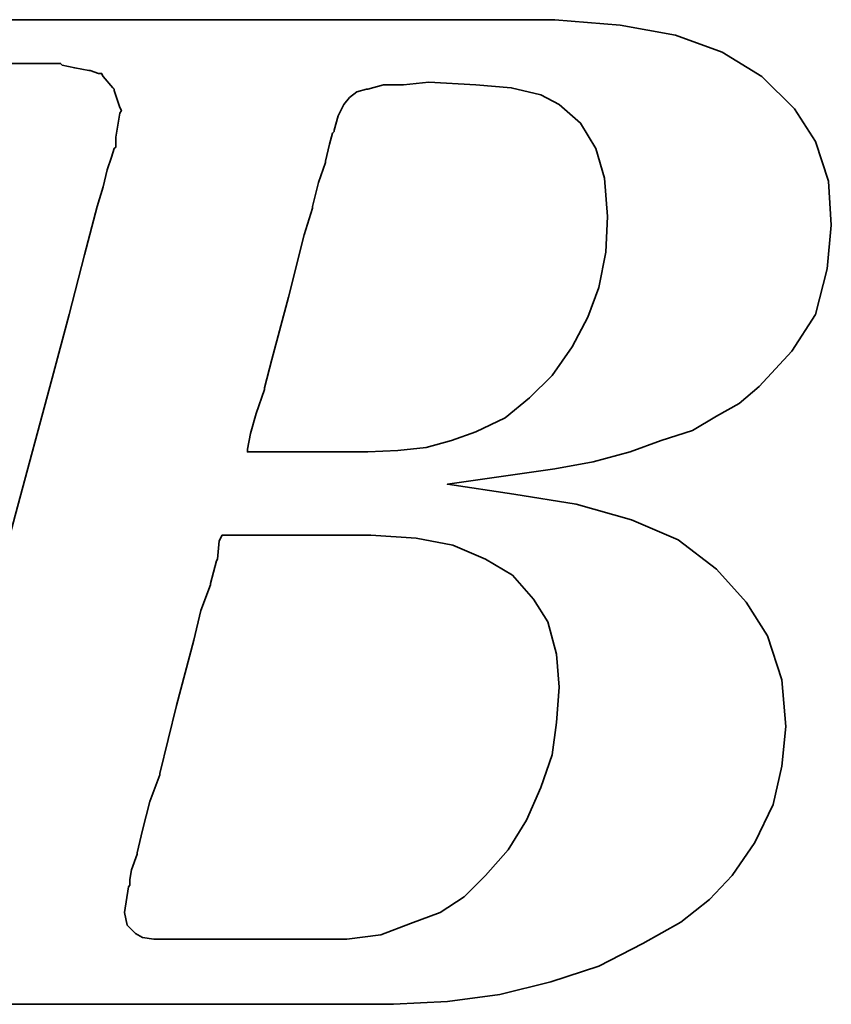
# Model space of a CAD drawing. Header units: inches. Extents: x 12 to 123, y 26 to 90.
# Tile 30 of 47: x 96.28 to 97.76, y 55.9 to 57.7. Entities that reach past the tile are written whole.
import ezdxf

# ---------------------------------------------------------------- set-up
doc = ezdxf.new("R2010")
doc.units = ezdxf.units.IN
doc.header["$LTSCALE"] = 0.1
doc.layers.add('DIM', color=4, linetype='Continuous')
doc.layers.add('layer 1', color=7, linetype='Continuous')

# ---------------------------------------------------------------- blocks, each defined once
blk = doc.blocks.new('TBI MOTION logo(完整正式版)')
at = {"layer": 'layer 1', "color": 22, "lineweight": 35}
for points, knots in [([(-64.65375, -6.86375), (-64.65375, -6.86375), (-64.84375, -7.29625), (-64.84375, -7.29625), (-64.84375, -7.29625), (-64.84375, -7.29625), (-64.86875, -7.34375), (-64.86875, -7.34375), (-64.86875, -7.34375), (-64.86875, -7.34375), (-64.86875, -7.36875), (-64.86875, -7.36875), (-64.86875, -7.36875), (-64.86875, -7.36875), (-65.15375, -7.65375), (-65.15375, -7.65375), (-65.15375, -7.65375), (-65.15375, -7.65375), (-65.17875, -7.65375), (-65.17875, -7.65375), (-65.17875, -7.65375), (-65.17875, -7.65375), (-65.20375, -7.67875), (-65.20375, -7.67875), (-65.20375, -7.67875), (-65.20375, -7.67875), (-65.58875, -7.87125), (-65.58875, -7.87125), (-65.58875, -7.87125), (-65.58875, -7.87125), (-65.63375, -7.87125), (-65.63375, -7.87125), (-65.63375, -7.87125), (-65.63375, -7.87125), (-65.65875, -7.89375), (-65.65875, -7.89375), (-65.65875, -7.89375), (-65.65875, -7.89375), (-66.09375, -7.94375), (-66.09375, -7.94375), (-66.09375, -7.94375), (-66.09375, -7.94375), (-66.11375, -7.94375), (-66.11375, -7.94375), (-66.11375, -7.94375), (-66.11375, -7.94375), (-66.16375, -7.94375), (-66.16375, -7.94375), (-66.16375, -7.94375), (-66.16375, -7.94375), (-66.30875, -7.94375), (-66.30875, -7.94375), (-66.30875, -7.94375), (-66.30875, -7.94375), (-66.69375, -7.94375), (-66.69375, -7.94375), (-66.69375, -7.94375), (-66.69375, -7.94375), (-67.07375, -7.94375), (-67.07375, -7.94375), (-67.07375, -7.94375), (-67.07375, -7.94375), (-67.12375, -7.94375), (-67.12375, -7.94375), (-67.12375, -7.94375), (-67.12375, -7.94375), (-67.12375, -7.96625), (-67.12375, -7.96625), (-67.12375, -7.96625), (-67.12375, -7.96625), (-67.14875, -7.99125), (-67.14875, -7.99125), (-67.14875, -7.99125), (-67.14875, -7.99125), (-67.24375, -8.34875), (-67.24375, -8.34875), (-67.24375, -8.34875), (-67.24375, -8.34875), (-67.31375, -8.68625), (-67.31375, -8.68625), (-67.31375, -8.68625), (-67.31375, -8.68625), (-67.26875, -8.68625), (-67.26875, -8.68625), (-67.26875, -8.68625), (-67.26875, -8.68625), (-67.07375, -8.68625), (-67.07375, -8.68625), (-67.07375, -8.68625), (-67.07375, -8.68625), (-66.54875, -8.68625), (-66.54875, -8.68625), (-66.54875, -8.68625), (-66.54875, -8.68625), (-65.82625, -8.68625), (-65.82625, -8.68625), (-65.82625, -8.68625), (-65.82625, -8.68625), (-65.01375, -8.68625), (-65.01375, -8.68625), (-65.01375, -8.68625), (-65.01375, -8.68625), (-64.05375, -8.68625), (-64.05375, -8.68625), (-64.05375, -8.68625), (-64.05375, -8.68625), (-62.08375, -8.68625), (-62.08375, -8.68625), (-62.08375, -8.68625), (-62.08375, -8.68625), (-60.06875, -8.68625), (-60.06875, -8.68625), (-60.06875, -8.68625), (-60.06875, -8.68625), (-59.10875, -8.68625), (-59.10875, -8.68625), (-59.10875, -8.68625), (-59.10875, -8.68625), (-58.29375, -8.68625), (-58.29375, -8.68625), (-58.29375, -8.68625), (-58.29375, -8.68625), (-57.57375, -8.68625), (-57.57375, -8.68625), (-57.57375, -8.68625), (-57.57375, -8.68625), (-57.04875, -8.68625), (-57.04875, -8.68625), (-57.04875, -8.68625), (-57.04875, -8.68625), (-56.85375, -8.68625), (-56.85375, -8.68625), (-56.85375, -8.68625), (-56.85375, -8.68625), (-56.70875, -8.68625), (-56.70875, -8.68625), (-56.70875, -8.68625), (-56.70875, -8.68625), (-56.61375, -8.68625), (-56.61375, -8.68625), (-56.61375, -8.68625), (-56.61375, -8.68625), (-56.56875, -8.68625), (-56.56875, -8.68625), (-56.56875, -8.68625), (-56.56875, -8.68625), (-55.65375, -8.63875), (-55.65375, -8.63875), (-55.65375, -8.63875), (-55.65375, -8.63875), (-54.76875, -8.51875), (-54.76875, -8.51875), (-54.76875, -8.51875), (-54.76875, -8.51875), (-53.90375, -8.30375), (-53.90375, -8.30375), (-53.90375, -8.30375), (-53.90375, -8.30375), (-53.08875, -8.03875), (-53.08875, -8.03875), (-53.08875, -8.03875), (-53.08875, -8.03875), (-52.34375, -7.65375), (-52.34375, -7.65375), (-52.34375, -7.65375), (-52.34375, -7.65375), (-51.69875, -7.29625), (-51.69875, -7.29625), (-51.69875, -7.29625), (-51.69875, -7.29625), (-51.21875, -6.91125), (-51.21875, -6.91125), (-51.21875, -6.91125), (-51.21875, -6.91125), (-50.83375, -6.50375), (-50.83375, -6.50375), (-50.83375, -6.50375), (-50.83375, -6.50375), (-50.44875, -5.94875), (-50.44875, -5.94875), (-50.44875, -5.94875), (-50.44875, -5.94875), (-50.13875, -5.30375), (-50.13875, -5.30375), (-50.13875, -5.30375), (-50.13875, -5.30375), (-49.99375, -4.65375), (-49.99375, -4.65375), (-49.99375, -4.65375), (-49.99375, -4.65375), (-49.92375, -3.98375), (-49.92375, -3.98375), (-49.92375, -3.98375), (-49.92375, -3.98375), (-49.99375, -3.19374), (-49.99375, -3.19374), (-49.99375, -3.19374), (-49.99375, -3.19374), (-50.23374, -2.44874), (-50.23374, -2.44874), (-50.23374, -2.44874), (-50.23374, -2.44874), (-50.59375, -1.87374), (-50.59375, -1.87374), (-50.59375, -1.87374), (-50.59375, -1.87374), (-51.09875, -1.31874), (-51.09875, -1.31874), (-51.09875, -1.31874), (-51.09875, -1.31874), (-51.74375, -0.81875), (-51.74375, -0.81875), (-51.74375, -0.81875), (-51.74375, -0.81875), (-52.53875, -0.48125), (-52.53875, -0.48125), (-52.53875, -0.48125), (-52.53875, -0.48125), (-53.47375, -0.21875), (-53.47375, -0.21875), (-53.47375, -0.21875), (-53.47375, -0.21875), (-54.52875, -0.04874), (-54.52875, -0.04874), (-54.52875, -0.04874), (-54.52875, -0.04874), (-55.65375, 0.12125), (-55.65375, 0.12125), (-55.65375, 0.12125), (-55.65375, 0.12125), (-54.50375, 0.28624), (-54.50375, 0.28624), (-54.50375, 0.28624), (-54.50375, 0.28624), (-53.83375, 0.38124), (-53.83375, 0.38124), (-53.83375, 0.38124), (-53.83375, 0.38124), (-53.18375, 0.50125), (-53.18375, 0.50125), (-53.18375, 0.50125), (-53.18375, 0.50125), (-52.55875, 0.66874), (-52.55875, 0.66874), (-52.55875, 0.66874), (-52.55875, 0.66874), (-52.03375, 0.86124), (-52.03375, 0.86124), (-52.03375, 0.86124), (-52.03375, 0.86124), (-51.50374, 1.03124), (-51.50374, 1.03124), (-51.50374, 1.03124), (-51.50374, 1.03124), (-51.09875, 1.27125), (-51.09875, 1.27125), (-51.09875, 1.27125), (-51.09875, 1.27125), (-50.71375, 1.48624), (-50.71375, 1.48624), (-50.71375, 1.48624), (-50.71375, 1.48624), (-50.37625, 1.77625), (-50.37625, 1.77625), (-50.37625, 1.77625), (-50.37625, 1.77625), (-49.82375, 2.37625), (-49.82375, 2.37625), (-49.82375, 2.37625), (-49.82375, 2.37625), (-49.41875, 2.99625), (-49.41875, 2.99625), (-49.41875, 2.99625), (-49.41875, 2.99625), (-49.22375, 3.76625), (-49.22375, 3.76625), (-49.22375, 3.76625), (-49.22375, 3.76625), (-49.15375, 4.50874), (-49.15375, 4.50874), (-49.15375, 4.50874), (-49.15375, 4.50874), (-49.20375, 5.25125), (-49.20375, 5.25125), (-49.20375, 5.25125), (-49.20375, 5.25125), (-49.41875, 5.92625), (-49.41875, 5.92625), (-49.41875, 5.92625), (-49.41875, 5.92625), (-49.77875, 6.47625), (-49.77875, 6.47625), (-49.77875, 6.47625), (-49.77875, 6.47625), (-50.33125, 7.02624), (-50.33125, 7.02624), (-50.33125, 7.02624), (-50.33125, 7.02624), (-51.00125, 7.43625), (-51.00125, 7.43625), (-51.00125, 7.43625), (-51.00125, 7.43625), (-51.79375, 7.72625), (-51.79375, 7.72625), (-51.79375, 7.72625), (-51.79375, 7.72625), (-52.72875, 7.89124), (-52.72875, 7.89124), (-52.72875, 7.89124), (-52.72875, 7.89124), (-53.83375, 7.98625), (-53.83375, 7.98625), (-53.83375, 7.98625), (-53.83375, 7.98625), (-53.92875, 7.98625), (-53.92875, 7.98625), (-53.92875, 7.98625), (-53.92875, 7.98625), (-54.26375, 7.98625), (-54.26375, 7.98625), (-54.26375, 7.98625), (-54.26375, 7.98625), (-54.74375, 7.98625), (-54.74375, 7.98625), (-54.74375, 7.98625), (-54.74375, 7.98625), (-55.36875, 7.98625), (-55.36875, 7.98625), (-55.36875, 7.98625), (-55.36875, 7.98625), (-56.13375, 7.98625), (-56.13375, 7.98625), (-56.13375, 7.98625), (-56.13375, 7.98625), (-56.94875, 7.98625), (-56.94875, 7.98625), (-56.94875, 7.98625), (-56.94875, 7.98625), (-58.77625, 7.98625), (-58.77625, 7.98625), (-58.77625, 7.98625), (-58.77625, 7.98625), (-60.59875, 7.98625), (-60.59875, 7.98625), (-60.59875, 7.98625), (-60.59875, 7.98625), (-61.41375, 7.98625), (-61.41375, 7.98625), (-61.41375, 7.98625), (-61.41375, 7.98625), (-62.17875, 7.98625), (-62.17875, 7.98625), (-62.17875, 7.98625), (-62.17875, 7.98625), (-62.80375, 7.98625), (-62.80375, 7.98625), (-62.80375, 7.98625), (-62.80375, 7.98625), (-63.30625, 7.98625), (-63.30625, 7.98625), (-63.30625, 7.98625), (-63.30625, 7.98625), (-63.57375, 7.98625), (-63.57375, 7.98625), (-63.57375, 7.98625), (-63.57375, 7.98625), (-63.57375, 7.96375), (-63.57375, 7.96375), (-63.57375, 7.96375), (-63.57375, 7.96375), (-63.59875, 7.94125), (-63.59875, 7.94125), (-63.59875, 7.94125), (-63.59875, 7.94125), (-63.69375, 7.55625), (-63.69375, 7.55625), (-63.69375, 7.55625), (-63.69375, 7.55625), (-63.76375, 7.24624), (-63.76375, 7.24624), (-63.76375, 7.24624), (-63.76375, 7.24624), (-63.23875, 7.24624), (-63.23875, 7.24624), (-63.23875, 7.24624), (-63.23875, 7.24624), (-62.75875, 7.24624), (-62.75875, 7.24624), (-62.75875, 7.24624), (-62.75875, 7.24624), (-62.61125, 7.24624), (-62.61125, 7.24624), (-62.61125, 7.24624), (-62.61125, 7.24624), (-62.56625, 7.24624), (-62.56625, 7.24624), (-62.56625, 7.24624), (-62.56625, 7.24624), (-62.22875, 7.24624), (-62.22875, 7.24624), (-62.22875, 7.24624), (-62.22875, 7.24624), (-62.20375, 7.24624), (-62.20375, 7.24624), (-62.20375, 7.24624), (-62.20375, 7.24624), (-62.17875, 7.21875), (-62.17875, 7.21875), (-62.17875, 7.21875), (-62.17875, 7.21875), (-61.96375, 7.17125), (-61.96375, 7.17125), (-61.96375, 7.17125), (-61.96375, 7.17125), (-61.72375, 7.12624), (-61.72375, 7.12624), (-61.72375, 7.12624), (-61.72375, 7.12624), (-61.70375, 7.12624), (-61.70375, 7.12624), (-61.70375, 7.12624), (-61.70375, 7.12624), (-61.55875, 7.07624), (-61.55875, 7.07624), (-61.55875, 7.07624), (-61.55875, 7.07624), (-61.50875, 7.07624), (-61.50875, 7.07624), (-61.50875, 7.07624), (-61.50875, 7.07624), (-61.48375, 7.02624), (-61.48375, 7.02624), (-61.48375, 7.02624), (-61.48375, 7.02624), (-61.31875, 6.83375), (-61.31875, 6.83375), (-61.31875, 6.83375), (-61.31875, 6.83375), (-61.29375, 6.81125), (-61.29375, 6.81125), (-61.29375, 6.81125), (-61.29375, 6.81125), (-61.29375, 6.78625), (-61.29375, 6.78625), (-61.29375, 6.78625), (-61.29375, 6.78625), (-61.19875, 6.50124), (-61.19875, 6.50124), (-61.19875, 6.50124), (-61.19875, 6.50124), (-61.17375, 6.45124), (-61.17375, 6.45124), (-61.17375, 6.45124), (-61.17375, 6.45124), (-61.19875, 6.40625), (-61.19875, 6.40625), (-61.19875, 6.40625), (-61.19875, 6.40625), (-61.26875, 5.99624), (-61.26875, 5.99624), (-61.26875, 5.99624), (-61.26875, 5.99624), (-61.26875, 5.85125), (-61.26875, 5.85125), (-61.26875, 5.85125), (-61.26875, 5.85125), (-61.26875, 5.82625), (-61.26875, 5.82625), (-61.26875, 5.82625), (-61.26875, 5.82625), (-61.29375, 5.80625), (-61.29375, 5.80625), (-61.29375, 5.80625), (-61.29375, 5.80625), (-61.34125, 5.66125), (-61.34125, 5.66125), (-61.34125, 5.66125), (-61.34125, 5.66125), (-61.41375, 5.44625), (-61.41375, 5.44625), (-61.41375, 5.44625), (-61.41375, 5.44625), (-61.48375, 5.15625), (-61.48375, 5.15625), (-61.48375, 5.15625), (-61.48375, 5.15625), (-61.58375, 4.82124), (-61.58375, 4.82124), (-61.58375, 4.82124), (-61.58375, 4.82124), (-61.79875, 4.00375), (-61.79875, 4.00375), (-61.79875, 4.00375), (-61.79875, 4.00375), (-62.05875, 2.99625), (-62.05875, 2.99625), (-62.05875, 2.99625), (-62.05875, 2.99625), (-62.34875, 1.91625), (-62.34875, 1.91625), (-62.34875, 1.91625), (-62.34875, 1.91625), (-62.97375, -0.41124), (-62.97375, -0.41124), (-62.97375, -0.41124), (-62.97375, -0.41124), (-63.59875, -2.75875), (-63.59875, -2.75875), (-63.59875, -2.75875), (-63.59875, -2.75875), (-63.88375, -3.86374), (-63.88375, -3.86374), (-63.88375, -3.86374), (-63.88375, -3.86374), (-64.14875, -4.82374), (-64.14875, -4.82374), (-64.14875, -4.82374), (-64.14875, -4.82374), (-64.36375, -5.64125), (-64.36375, -5.64125), (-64.36375, -5.64125), (-64.36375, -5.64125), (-64.43625, -5.97625), (-64.43625, -5.97625), (-64.43625, -5.97625), (-64.43625, -5.97625), (-64.50875, -6.28625), (-64.50875, -6.28625), (-64.50875, -6.28625), (-64.50875, -6.28625), (-64.50875, -6.30875), (-64.50875, -6.30875), (-64.50875, -6.30875), (-64.50875, -6.30875), (-64.57875, -6.50375), (-64.57875, -6.50375), (-64.57875, -6.50375), (-64.57875, -6.50375), (-64.62875, -6.69625), (-64.62875, -6.69625), (-64.62875, -6.69625), (-64.62875, -6.69625), (-64.62875, -6.76875), (-64.62875, -6.76875), (-64.62875, -6.76875), (-64.62875, -6.76875), (-64.62875, -6.81375), (-64.62875, -6.81375), (-64.62875, -6.81375), (-64.62875, -6.81375), (-64.62875, -6.83875), (-64.62875, -6.83875), (-64.62875, -6.83875), (-64.62875, -6.83875), (-64.65375, -6.86375), (-64.65375, -6.86375)], [0, 0, 0, 0, 0.00719424, 0.00719424, 0.00719424, 0.00719424, 0.01438849, 0.01438849, 0.01438849, 0.01438849, 0.02158273, 0.02158273, 0.02158273, 0.02158273, 0.02877698, 0.02877698, 0.02877698, 0.02877698, 0.03597122, 0.03597122, 0.03597122, 0.03597122, 0.04316547, 0.04316547, 0.04316547, 0.04316547, 0.05035971, 0.05035971, 0.05035971, 0.05035971, 0.05755396, 0.05755396, 0.05755396, 0.05755396, 0.0647482, 0.0647482, 0.0647482, 0.0647482, 0.07194245, 0.07194245, 0.07194245, 0.07194245, 0.07913669, 0.07913669, 0.07913669, 0.07913669, 0.08633094, 0.08633094, 0.08633094, 0.08633094, 0.09352518, 0.09352518, 0.09352518, 0.09352518, 0.10071942, 0.10071942, 0.10071942, 0.10071942, 0.10791367, 0.10791367, 0.10791367, 0.10791367, 0.11510791, 0.11510791, 0.11510791, 0.11510791, 0.12230216, 0.12230216, 0.12230216, 0.12230216, 0.1294964, 0.1294964, 0.1294964, 0.1294964, 0.13669065, 0.13669065, 0.13669065, 0.13669065, 0.14388489, 0.14388489, 0.14388489, 0.14388489, 0.15107914, 0.15107914, 0.15107914, 0.15107914, 0.15827338, 0.15827338, 0.15827338, 0.15827338, 0.16546763, 0.16546763, 0.16546763, 0.16546763, 0.17266187, 0.17266187, 0.17266187, 0.17266187, 0.17985612, 0.17985612, 0.17985612, 0.17985612, 0.18705036, 0.18705036, 0.18705036, 0.18705036, 0.1942446, 0.1942446, 0.1942446, 0.1942446, 0.20143885, 0.20143885, 0.20143885, 0.20143885, 0.20863309, 0.20863309, 0.20863309, 0.20863309, 0.21582734, 0.21582734, 0.21582734, 0.21582734, 0.22302158, 0.22302158, 0.22302158, 0.22302158, 0.23021583, 0.23021583, 0.23021583, 0.23021583, 0.23741007, 0.23741007, 0.23741007, 0.23741007, 0.24460432, 0.24460432, 0.24460432, 0.24460432, 0.25179856, 0.25179856, 0.25179856, 0.25179856, 0.25899281, 0.25899281, 0.25899281, 0.25899281, 0.26618705, 0.26618705, 0.26618705, 0.26618705, 0.27338129, 0.27338129, 0.27338129, 0.27338129, 0.28057554, 0.28057554, 0.28057554, 0.28057554, 0.28776978, 0.28776978, 0.28776978, 0.28776978, 0.29496403, 0.29496403, 0.29496403, 0.29496403, 0.30215827, 0.30215827, 0.30215827, 0.30215827, 0.30935252, 0.30935252, 0.30935252, 0.30935252, 0.31654676, 0.31654676, 0.31654676, 0.31654676, 0.32374101, 0.32374101, 0.32374101, 0.32374101, 0.33093525, 0.33093525, 0.33093525, 0.33093525, 0.3381295, 0.3381295, 0.3381295, 0.3381295, 0.34532374, 0.34532374, 0.34532374, 0.34532374, 0.35251799, 0.35251799, 0.35251799, 0.35251799, 0.35971223, 0.35971223, 0.35971223, 0.35971223, 0.36690647, 0.36690647, 0.36690647, 0.36690647, 0.37410072, 0.37410072, 0.37410072, 0.37410072, 0.38129496, 0.38129496, 0.38129496, 0.38129496, 0.38848921, 0.38848921, 0.38848921, 0.38848921, 0.39568345, 0.39568345, 0.39568345, 0.39568345, 0.4028777, 0.4028777, 0.4028777, 0.4028777, 0.41007194, 0.41007194, 0.41007194, 0.41007194, 0.41726619, 0.41726619, 0.41726619, 0.41726619, 0.42446043, 0.42446043, 0.42446043, 0.42446043, 0.43165468, 0.43165468, 0.43165468, 0.43165468, 0.43884892, 0.43884892, 0.43884892, 0.43884892, 0.44604317, 0.44604317, 0.44604317, 0.44604317, 0.45323741, 0.45323741, 0.45323741, 0.45323741, 0.46043165, 0.46043165, 0.46043165, 0.46043165, 0.4676259, 0.4676259, 0.4676259, 0.4676259, 0.47482014, 0.47482014, 0.47482014, 0.47482014, 0.48201439, 0.48201439, 0.48201439, 0.48201439, 0.48920863, 0.48920863, 0.48920863, 0.48920863, 0.49640288, 0.49640288, 0.49640288, 0.49640288, 0.50359712, 0.50359712, 0.50359712, 0.50359712, 0.51079137, 0.51079137, 0.51079137, 0.51079137, 0.51798561, 0.51798561, 0.51798561, 0.51798561, 0.52517986, 0.52517986, 0.52517986, 0.52517986, 0.5323741, 0.5323741, 0.5323741, 0.5323741, 0.53956835, 0.53956835, 0.53956835, 0.53956835, 0.54676259, 0.54676259, 0.54676259, 0.54676259, 0.55395683, 0.55395683, 0.55395683, 0.55395683, 0.56115108, 0.56115108, 0.56115108, 0.56115108, 0.56834532, 0.56834532, 0.56834532, 0.56834532, 0.57553957, 0.57553957, 0.57553957, 0.57553957, 0.58273381, 0.58273381, 0.58273381, 0.58273381, 0.58992806, 0.58992806, 0.58992806, 0.58992806, 0.5971223, 0.5971223, 0.5971223, 0.5971223, 0.60431655, 0.60431655, 0.60431655, 0.60431655, 0.61151079, 0.61151079, 0.61151079, 0.61151079, 0.61870504, 0.61870504, 0.61870504, 0.61870504, 0.62589928, 0.62589928, 0.62589928, 0.62589928, 0.63309353, 0.63309353, 0.63309353, 0.63309353, 0.64028777, 0.64028777, 0.64028777, 0.64028777, 0.64748201, 0.64748201, 0.64748201, 0.64748201, 0.65467626, 0.65467626, 0.65467626, 0.65467626, 0.6618705, 0.6618705, 0.6618705, 0.6618705, 0.66906475, 0.66906475, 0.66906475, 0.66906475, 0.67625899, 0.67625899, 0.67625899, 0.67625899, 0.68345324, 0.68345324, 0.68345324, 0.68345324, 0.69064748, 0.69064748, 0.69064748, 0.69064748, 0.69784173, 0.69784173, 0.69784173, 0.69784173, 0.70503597, 0.70503597, 0.70503597, 0.70503597, 0.71223022, 0.71223022, 0.71223022, 0.71223022, 0.71942446, 0.71942446, 0.71942446, 0.71942446, 0.72661871, 0.72661871, 0.72661871, 0.72661871, 0.73381295, 0.73381295, 0.73381295, 0.73381295, 0.74100719, 0.74100719, 0.74100719, 0.74100719, 0.74820144, 0.74820144, 0.74820144, 0.74820144, 0.75539568, 0.75539568, 0.75539568, 0.75539568, 0.76258993, 0.76258993, 0.76258993, 0.76258993, 0.76978417, 0.76978417, 0.76978417, 0.76978417, 0.77697842, 0.77697842, 0.77697842, 0.77697842, 0.78417266, 0.78417266, 0.78417266, 0.78417266, 0.79136691, 0.79136691, 0.79136691, 0.79136691, 0.79856115, 0.79856115, 0.79856115, 0.79856115, 0.8057554, 0.8057554, 0.8057554, 0.8057554, 0.81294964, 0.81294964, 0.81294964, 0.81294964, 0.82014388, 0.82014388, 0.82014388, 0.82014388, 0.82733813, 0.82733813, 0.82733813, 0.82733813, 0.83453237, 0.83453237, 0.83453237, 0.83453237, 0.84172662, 0.84172662, 0.84172662, 0.84172662, 0.84892086, 0.84892086, 0.84892086, 0.84892086, 0.85611511, 0.85611511, 0.85611511, 0.85611511, 0.86330935, 0.86330935, 0.86330935, 0.86330935, 0.8705036, 0.8705036, 0.8705036, 0.8705036, 0.87769784, 0.87769784, 0.87769784, 0.87769784, 0.88489209, 0.88489209, 0.88489209, 0.88489209, 0.89208633, 0.89208633, 0.89208633, 0.89208633, 0.89928058, 0.89928058, 0.89928058, 0.89928058, 0.90647482, 0.90647482, 0.90647482, 0.90647482, 0.91366906, 0.91366906, 0.91366906, 0.91366906, 0.92086331, 0.92086331, 0.92086331, 0.92086331, 0.92805755, 0.92805755, 0.92805755, 0.92805755, 0.9352518, 0.9352518, 0.9352518, 0.9352518, 0.94244604, 0.94244604, 0.94244604, 0.94244604, 0.94964029, 0.94964029, 0.94964029, 0.94964029, 0.95683453, 0.95683453, 0.95683453, 0.95683453, 0.96402878, 0.96402878, 0.96402878, 0.96402878, 0.97122302, 0.97122302, 0.97122302, 0.97122302, 0.97841727, 0.97841727, 0.97841727, 0.97841727, 0.98561151, 0.98561151, 0.98561151, 0.98561151, 0.99280576, 0.99280576, 0.99280576, 0.99280576, 1, 1, 1, 1]), ([(-57.50375, 6.35625), (-57.50375, 6.35625), (-57.57375, 6.11625), (-57.57375, 6.11625), (-57.57375, 6.11625), (-57.57375, 6.11625), (-57.57375, 6.09125), (-57.57375, 6.09125), (-57.57375, 6.09125), (-57.57375, 6.09125), (-57.59875, 6.06625), (-57.59875, 6.06625), (-57.59875, 6.06625), (-57.59875, 6.06625), (-57.64875, 5.87625), (-57.64875, 5.87625), (-57.64875, 5.87625), (-57.64875, 5.87625), (-57.71875, 5.58875), (-57.71875, 5.58875), (-57.71875, 5.58875), (-57.71875, 5.58875), (-57.71875, 5.56625), (-57.71875, 5.56625), (-57.71875, 5.56625), (-57.71875, 5.56625), (-57.83875, 5.23125), (-57.83875, 5.23125), (-57.83875, 5.23125), (-57.83875, 5.23125), (-57.93625, 4.82124), (-57.93625, 4.82124), (-57.93625, 4.82124), (-57.93625, 4.82124), (-57.93625, 4.79624), (-57.93625, 4.79624), (-57.93625, 4.79624), (-57.93625, 4.79624), (-58.07875, 4.34125), (-58.07875, 4.34125), (-58.07875, 4.34125), (-58.07875, 4.34125), (-58.34375, 3.28625), (-58.34375, 3.28625), (-58.34375, 3.28625), (-58.34375, 3.28625), (-58.62875, 2.23124), (-58.62875, 2.23124), (-58.62875, 2.23124), (-58.62875, 2.23124), (-58.74875, 1.75125), (-58.74875, 1.75125), (-58.74875, 1.75125), (-58.74875, 1.75125), (-58.74875, 1.72625), (-58.74875, 1.72625), (-58.74875, 1.72625), (-58.74875, 1.72625), (-58.89375, 1.31625), (-58.89375, 1.31625), (-58.89375, 1.31625), (-58.89375, 1.31625), (-58.98875, 0.98124), (-58.98875, 0.98124), (-58.98875, 0.98124), (-58.98875, 0.98124), (-59.03875, 0.71625), (-59.03875, 0.71625), (-59.03875, 0.71625), (-59.03875, 0.71625), (-59.03875, 0.66874), (-59.03875, 0.66874), (-59.03875, 0.66874), (-59.03875, 0.66874), (-58.91875, 0.66874), (-58.91875, 0.66874), (-58.91875, 0.66874), (-58.91875, 0.66874), (-58.53375, 0.66874), (-58.53375, 0.66874), (-58.53375, 0.66874), (-58.53375, 0.66874), (-58.10375, 0.66874), (-58.10375, 0.66874), (-58.10375, 0.66874), (-58.10375, 0.66874), (-57.66875, 0.66874), (-57.66875, 0.66874), (-57.66875, 0.66874), (-57.66875, 0.66874), (-57.33375, 0.66874), (-57.33375, 0.66874), (-57.33375, 0.66874), (-57.33375, 0.66874), (-57.09375, 0.66874), (-57.09375, 0.66874), (-57.09375, 0.66874), (-57.09375, 0.66874), (-56.99875, 0.66874), (-56.99875, 0.66874), (-56.99875, 0.66874), (-56.99875, 0.66874), (-56.49375, 0.69374), (-56.49375, 0.69374), (-56.49375, 0.69374), (-56.49375, 0.69374), (-56.01375, 0.74374), (-56.01375, 0.74374), (-56.01375, 0.74374), (-56.01375, 0.74374), (-55.58375, 0.86124), (-55.58375, 0.86124), (-55.58375, 0.86124), (-55.58375, 0.86124), (-55.17375, 1.00624), (-55.17375, 1.00624), (-55.17375, 1.00624), (-55.17375, 1.00624), (-54.67375, 1.24625), (-54.67375, 1.24625), (-54.67375, 1.24625), (-54.67375, 1.24625), (-54.26375, 1.58124), (-54.26375, 1.58124), (-54.26375, 1.58124), (-54.26375, 1.58124), (-53.87875, 1.96374), (-53.87875, 1.96374), (-53.87875, 1.96374), (-53.87875, 1.96374), (-53.54375, 2.44625), (-53.54375, 2.44625), (-53.54375, 2.44625), (-53.54375, 2.44625), (-53.27875, 2.95125), (-53.27875, 2.95125), (-53.27875, 2.95125), (-53.27875, 2.95125), (-53.08875, 3.45124), (-53.08875, 3.45124), (-53.08875, 3.45124), (-53.08875, 3.45124), (-52.96875, 4.05124), (-52.96875, 4.05124), (-52.96875, 4.05124), (-52.96875, 4.05124), (-52.94375, 4.65125), (-52.94375, 4.65125), (-52.94375, 4.65125), (-52.94375, 4.65125), (-52.99375, 5.30125), (-52.99375, 5.30125), (-52.99375, 5.30125), (-52.99375, 5.30125), (-53.13875, 5.80625), (-53.13875, 5.80625), (-53.13875, 5.80625), (-53.13875, 5.80625), (-53.39875, 6.23625), (-53.39875, 6.23625), (-53.39875, 6.23625), (-53.39875, 6.23625), (-53.75875, 6.54875), (-53.75875, 6.54875), (-53.75875, 6.54875), (-53.75875, 6.54875), (-54.07375, 6.71625), (-54.07375, 6.71625), (-54.07375, 6.71625), (-54.07375, 6.71625), (-54.57375, 6.83375), (-54.57375, 6.83375), (-54.57375, 6.83375), (-54.57375, 6.83375), (-55.17375, 6.88625), (-55.17375, 6.88625), (-55.17375, 6.88625), (-55.17375, 6.88625), (-55.96875, 6.93125), (-55.96875, 6.93125), (-55.96875, 6.93125), (-55.96875, 6.93125), (-56.39875, 6.88625), (-56.39875, 6.88625), (-56.39875, 6.88625), (-56.39875, 6.88625), (-56.42125, 6.88625), (-56.42125, 6.88625), (-56.42125, 6.88625), (-56.42125, 6.88625), (-56.73375, 6.88625), (-56.73375, 6.88625), (-56.73375, 6.88625), (-56.73375, 6.88625), (-56.99875, 6.81125), (-56.99875, 6.81125), (-56.99875, 6.81125), (-56.99875, 6.81125), (-57.02375, 6.81125), (-57.02375, 6.81125), (-57.02375, 6.81125), (-57.02375, 6.81125), (-57.18875, 6.76625), (-57.18875, 6.76625), (-57.18875, 6.76625), (-57.18875, 6.76625), (-57.30875, 6.66625), (-57.30875, 6.66625), (-57.30875, 6.66625), (-57.30875, 6.66625), (-57.40875, 6.54875), (-57.40875, 6.54875), (-57.40875, 6.54875), (-57.40875, 6.54875), (-57.50375, 6.35625), (-57.50375, 6.35625)], [0, 0, 0, 0, 0.01851852, 0.01851852, 0.01851852, 0.01851852, 0.03703704, 0.03703704, 0.03703704, 0.03703704, 0.05555556, 0.05555556, 0.05555556, 0.05555556, 0.07407407, 0.07407407, 0.07407407, 0.07407407, 0.09259259, 0.09259259, 0.09259259, 0.09259259, 0.11111111, 0.11111111, 0.11111111, 0.11111111, 0.12962963, 0.12962963, 0.12962963, 0.12962963, 0.14814815, 0.14814815, 0.14814815, 0.14814815, 0.16666667, 0.16666667, 0.16666667, 0.16666667, 0.18518519, 0.18518519, 0.18518519, 0.18518519, 0.2037037, 0.2037037, 0.2037037, 0.2037037, 0.22222222, 0.22222222, 0.22222222, 0.22222222, 0.24074074, 0.24074074, 0.24074074, 0.24074074, 0.25925926, 0.25925926, 0.25925926, 0.25925926, 0.27777778, 0.27777778, 0.27777778, 0.27777778, 0.2962963, 0.2962963, 0.2962963, 0.2962963, 0.31481481, 0.31481481, 0.31481481, 0.31481481, 0.33333333, 0.33333333, 0.33333333, 0.33333333, 0.35185185, 0.35185185, 0.35185185, 0.35185185, 0.37037037, 0.37037037, 0.37037037, 0.37037037, 0.38888889, 0.38888889, 0.38888889, 0.38888889, 0.40740741, 0.40740741, 0.40740741, 0.40740741, 0.42592593, 0.42592593, 0.42592593, 0.42592593, 0.44444444, 0.44444444, 0.44444444, 0.44444444, 0.46296296, 0.46296296, 0.46296296, 0.46296296, 0.48148148, 0.48148148, 0.48148148, 0.48148148, 0.5, 0.5, 0.5, 0.5, 0.51851852, 0.51851852, 0.51851852, 0.51851852, 0.53703704, 0.53703704, 0.53703704, 0.53703704, 0.55555556, 0.55555556, 0.55555556, 0.55555556, 0.57407407, 0.57407407, 0.57407407, 0.57407407, 0.59259259, 0.59259259, 0.59259259, 0.59259259, 0.61111111, 0.61111111, 0.61111111, 0.61111111, 0.62962963, 0.62962963, 0.62962963, 0.62962963, 0.64814815, 0.64814815, 0.64814815, 0.64814815, 0.66666667, 0.66666667, 0.66666667, 0.66666667, 0.68518519, 0.68518519, 0.68518519, 0.68518519, 0.7037037, 0.7037037, 0.7037037, 0.7037037, 0.72222222, 0.72222222, 0.72222222, 0.72222222, 0.74074074, 0.74074074, 0.74074074, 0.74074074, 0.75925926, 0.75925926, 0.75925926, 0.75925926, 0.77777778, 0.77777778, 0.77777778, 0.77777778, 0.7962963, 0.7962963, 0.7962963, 0.7962963, 0.81481481, 0.81481481, 0.81481481, 0.81481481, 0.83333333, 0.83333333, 0.83333333, 0.83333333, 0.85185185, 0.85185185, 0.85185185, 0.85185185, 0.87037037, 0.87037037, 0.87037037, 0.87037037, 0.88888889, 0.88888889, 0.88888889, 0.88888889, 0.90740741, 0.90740741, 0.90740741, 0.90740741, 0.92592593, 0.92592593, 0.92592593, 0.92592593, 0.94444444, 0.94444444, 0.94444444, 0.94444444, 0.96296296, 0.96296296, 0.96296296, 0.96296296, 0.98148148, 0.98148148, 0.98148148, 0.98148148, 1, 1, 1, 1]), ([(-61.03125, -6.57375), (-61.03125, -6.57375), (-61.03125, -6.67125), (-61.03125, -6.67125), (-61.03125, -6.67125), (-61.03125, -6.67125), (-61.05375, -6.69625), (-61.05375, -6.69625), (-61.05375, -6.69625), (-61.05375, -6.69625), (-61.12375, -7.12875), (-61.12375, -7.12875), (-61.12375, -7.12875), (-61.12375, -7.12875), (-61.07875, -7.34375), (-61.07875, -7.34375), (-61.07875, -7.34375), (-61.07875, -7.34375), (-60.93375, -7.48875), (-60.93375, -7.48875), (-60.93375, -7.48875), (-60.93375, -7.48875), (-60.81375, -7.55625), (-60.81375, -7.55625), (-60.81375, -7.55625), (-60.81375, -7.55625), (-60.62375, -7.58375), (-60.62375, -7.58375), (-60.62375, -7.58375), (-60.62375, -7.58375), (-60.30875, -7.58375), (-60.30875, -7.58375), (-60.30875, -7.58375), (-60.30875, -7.58375), (-59.97375, -7.58375), (-59.97375, -7.58375), (-59.97375, -7.58375), (-59.97375, -7.58375), (-59.87875, -7.58375), (-59.87875, -7.58375), (-59.87875, -7.58375), (-59.87875, -7.58375), (-59.63625, -7.58375), (-59.63625, -7.58375), (-59.63625, -7.58375), (-59.63625, -7.58375), (-58.96875, -7.58375), (-58.96875, -7.58375), (-58.96875, -7.58375), (-58.96875, -7.58375), (-58.29375, -7.58375), (-58.29375, -7.58375), (-58.29375, -7.58375), (-58.29375, -7.58375), (-58.05375, -7.58375), (-58.05375, -7.58375), (-58.05375, -7.58375), (-58.05375, -7.58375), (-57.98375, -7.58375), (-57.98375, -7.58375), (-57.98375, -7.58375), (-57.98375, -7.58375), (-57.35875, -7.58375), (-57.35875, -7.58375), (-57.35875, -7.58375), (-57.35875, -7.58375), (-56.78375, -7.50875), (-56.78375, -7.50875), (-56.78375, -7.50875), (-56.78375, -7.50875), (-56.27875, -7.31875), (-56.27875, -7.31875), (-56.27875, -7.31875), (-56.27875, -7.31875), (-55.77375, -7.12875), (-55.77375, -7.12875), (-55.77375, -7.12875), (-55.77375, -7.12875), (-55.36875, -6.86375), (-55.36875, -6.86375), (-55.36875, -6.86375), (-55.36875, -6.86375), (-55.00875, -6.50375), (-55.00875, -6.50375), (-55.00875, -6.50375), (-55.00875, -6.50375), (-54.62375, -6.06875), (-54.62375, -6.06875), (-54.62375, -6.06875), (-54.62375, -6.06875), (-54.31375, -5.56875), (-54.31375, -5.56875), (-54.31375, -5.56875), (-54.31375, -5.56875), (-54.07375, -5.01625), (-54.07375, -5.01625), (-54.07375, -5.01625), (-54.07375, -5.01625), (-53.87875, -4.46374), (-53.87875, -4.46374), (-53.87875, -4.46374), (-53.87875, -4.46374), (-53.80875, -3.91375), (-53.80875, -3.91375), (-53.80875, -3.91375), (-53.80875, -3.91375), (-53.75875, -3.31375), (-53.75875, -3.31375), (-53.75875, -3.31375), (-53.75875, -3.31375), (-53.80875, -2.75875), (-53.80875, -2.75875), (-53.80875, -2.75875), (-53.80875, -2.75875), (-53.95375, -2.20875), (-53.95375, -2.20875), (-53.95375, -2.20875), (-53.95375, -2.20875), (-54.19375, -1.82625), (-54.19375, -1.82625), (-54.19375, -1.82625), (-54.19375, -1.82625), (-54.55375, -1.41875), (-54.55375, -1.41875), (-54.55375, -1.41875), (-54.55375, -1.41875), (-55.00875, -1.15125), (-55.00875, -1.15125), (-55.00875, -1.15125), (-55.00875, -1.15125), (-55.56125, -0.91375), (-55.56125, -0.91375), (-55.56125, -0.91375), (-55.56125, -0.91375), (-56.18125, -0.79375), (-56.18125, -0.79375), (-56.18125, -0.79375), (-56.18125, -0.79375), (-56.94875, -0.74374), (-56.94875, -0.74374), (-56.94875, -0.74374), (-56.94875, -0.74374), (-56.99875, -0.74374), (-56.99875, -0.74374), (-56.99875, -0.74374), (-56.99875, -0.74374), (-57.09375, -0.74374), (-57.09375, -0.74374), (-57.09375, -0.74374), (-57.09375, -0.74374), (-57.38375, -0.74374), (-57.38375, -0.74374), (-57.38375, -0.74374), (-57.38375, -0.74374), (-57.76875, -0.74374), (-57.76875, -0.74374), (-57.76875, -0.74374), (-57.76875, -0.74374), (-58.24625, -0.74374), (-58.24625, -0.74374), (-58.24625, -0.74374), (-58.24625, -0.74374), (-58.72875, -0.74374), (-58.72875, -0.74374), (-58.72875, -0.74374), (-58.72875, -0.74374), (-59.20875, -0.74374), (-59.20875, -0.74374), (-59.20875, -0.74374), (-59.20875, -0.74374), (-59.46875, -0.74374), (-59.46875, -0.74374), (-59.46875, -0.74374), (-59.46875, -0.74374), (-59.51625, -0.83875), (-59.51625, -0.83875), (-59.51625, -0.83875), (-59.51625, -0.83875), (-59.54375, -1.15125), (-59.54375, -1.15125), (-59.54375, -1.15125), (-59.54375, -1.15125), (-59.56375, -1.17874), (-59.56375, -1.17874), (-59.56375, -1.17874), (-59.56375, -1.17874), (-59.66375, -1.55875), (-59.66375, -1.55875), (-59.66375, -1.55875), (-59.66375, -1.55875), (-59.66375, -1.58375), (-59.66375, -1.58375), (-59.66375, -1.58375), (-59.66375, -1.58375), (-59.82875, -2.01874), (-59.82875, -2.01874), (-59.82875, -2.01874), (-59.82875, -2.01874), (-59.94875, -2.52125), (-59.94875, -2.52125), (-59.94875, -2.52125), (-59.94875, -2.52125), (-60.23875, -3.62375), (-60.23875, -3.62375), (-60.23875, -3.62375), (-60.23875, -3.62375), (-60.52375, -4.77624), (-60.52375, -4.77624), (-60.52375, -4.77624), (-60.52375, -4.77624), (-60.52375, -4.79874), (-60.52375, -4.79874), (-60.52375, -4.79874), (-60.52375, -4.79874), (-60.69125, -5.25375), (-60.69125, -5.25375), (-60.69125, -5.25375), (-60.69125, -5.25375), (-60.81375, -5.73625), (-60.81375, -5.73625), (-60.81375, -5.73625), (-60.81375, -5.73625), (-60.90875, -6.11875), (-60.90875, -6.11875), (-60.90875, -6.11875), (-60.90875, -6.11875), (-60.90875, -6.14375), (-60.90875, -6.14375), (-60.90875, -6.14375), (-60.90875, -6.14375), (-61.00375, -6.40875), (-61.00375, -6.40875), (-61.00375, -6.40875), (-61.00375, -6.40875), (-61.03125, -6.57375), (-61.03125, -6.57375)], [0, 0, 0, 0, 0.01694915, 0.01694915, 0.01694915, 0.01694915, 0.03389831, 0.03389831, 0.03389831, 0.03389831, 0.05084746, 0.05084746, 0.05084746, 0.05084746, 0.06779661, 0.06779661, 0.06779661, 0.06779661, 0.08474576, 0.08474576, 0.08474576, 0.08474576, 0.10169492, 0.10169492, 0.10169492, 0.10169492, 0.11864407, 0.11864407, 0.11864407, 0.11864407, 0.13559322, 0.13559322, 0.13559322, 0.13559322, 0.15254237, 0.15254237, 0.15254237, 0.15254237, 0.16949153, 0.16949153, 0.16949153, 0.16949153, 0.18644068, 0.18644068, 0.18644068, 0.18644068, 0.20338983, 0.20338983, 0.20338983, 0.20338983, 0.22033898, 0.22033898, 0.22033898, 0.22033898, 0.23728814, 0.23728814, 0.23728814, 0.23728814, 0.25423729, 0.25423729, 0.25423729, 0.25423729, 0.27118644, 0.27118644, 0.27118644, 0.27118644, 0.28813559, 0.28813559, 0.28813559, 0.28813559, 0.30508475, 0.30508475, 0.30508475, 0.30508475, 0.3220339, 0.3220339, 0.3220339, 0.3220339, 0.33898305, 0.33898305, 0.33898305, 0.33898305, 0.3559322, 0.3559322, 0.3559322, 0.3559322, 0.37288136, 0.37288136, 0.37288136, 0.37288136, 0.38983051, 0.38983051, 0.38983051, 0.38983051, 0.40677966, 0.40677966, 0.40677966, 0.40677966, 0.42372881, 0.42372881, 0.42372881, 0.42372881, 0.44067797, 0.44067797, 0.44067797, 0.44067797, 0.45762712, 0.45762712, 0.45762712, 0.45762712, 0.47457627, 0.47457627, 0.47457627, 0.47457627, 0.49152542, 0.49152542, 0.49152542, 0.49152542, 0.50847458, 0.50847458, 0.50847458, 0.50847458, 0.52542373, 0.52542373, 0.52542373, 0.52542373, 0.54237288, 0.54237288, 0.54237288, 0.54237288, 0.55932203, 0.55932203, 0.55932203, 0.55932203, 0.57627119, 0.57627119, 0.57627119, 0.57627119, 0.59322034, 0.59322034, 0.59322034, 0.59322034, 0.61016949, 0.61016949, 0.61016949, 0.61016949, 0.62711864, 0.62711864, 0.62711864, 0.62711864, 0.6440678, 0.6440678, 0.6440678, 0.6440678, 0.66101695, 0.66101695, 0.66101695, 0.66101695, 0.6779661, 0.6779661, 0.6779661, 0.6779661, 0.69491525, 0.69491525, 0.69491525, 0.69491525, 0.71186441, 0.71186441, 0.71186441, 0.71186441, 0.72881356, 0.72881356, 0.72881356, 0.72881356, 0.74576271, 0.74576271, 0.74576271, 0.74576271, 0.76271186, 0.76271186, 0.76271186, 0.76271186, 0.77966102, 0.77966102, 0.77966102, 0.77966102, 0.79661017, 0.79661017, 0.79661017, 0.79661017, 0.81355932, 0.81355932, 0.81355932, 0.81355932, 0.83050847, 0.83050847, 0.83050847, 0.83050847, 0.84745763, 0.84745763, 0.84745763, 0.84745763, 0.86440678, 0.86440678, 0.86440678, 0.86440678, 0.88135593, 0.88135593, 0.88135593, 0.88135593, 0.89830508, 0.89830508, 0.89830508, 0.89830508, 0.91525424, 0.91525424, 0.91525424, 0.91525424, 0.93220339, 0.93220339, 0.93220339, 0.93220339, 0.94915254, 0.94915254, 0.94915254, 0.94915254, 0.96610169, 0.96610169, 0.96610169, 0.96610169, 0.98305085, 0.98305085, 0.98305085, 0.98305085, 1, 1, 1, 1])]:
    blk.add_open_spline(points, degree=3, knots=knots, dxfattribs=at)

msp = doc.modelspace()

# ---------------------------------------------------------------- block references
at = {"layer": 'DIM', "xscale": 0.1080000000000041, "yscale": 0.1080000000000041, "zscale": 0.108}
msp.add_blockref('TBI MOTION logo(完整正式版)', (103.0709, 56.8358), dxfattribs=at)

doc.saveas('drawing.dxf')
